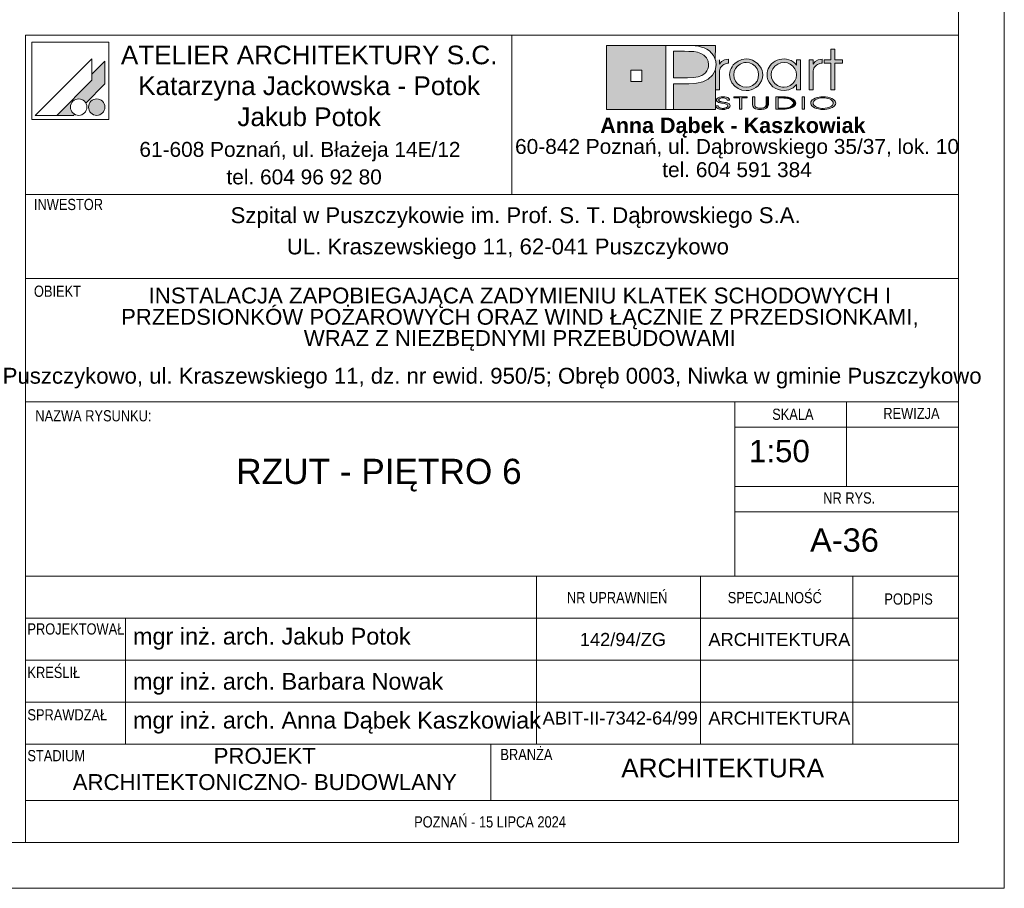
# Paper-space layout 'A-36 RZUT - PIĘTRO 6' of a CAD drawing. Header units: millimetres. Extents: x 0 to 800, y 0 to 500.
# Tile 8 of 17: x 694 to 800, y 0 to 93. Entities that reach past the tile are written whole.
import ezdxf

# ---------------------------------------------------------------- set-up
doc = ezdxf.new("R2010")
doc.units = ezdxf.units.MM
doc.header["$MEASUREMENT"] = 0
for name, color, linetype, lineweight, true_color in [('0_Nr_pióra__249', 7, 'Continuous', 5, 0x191919), ('A_Arkusz_Nr_pióra__19', 7, 'Continuous', 5, 0x191919), ('A_Arkusz_Nr_pióra__255', 7, 'Continuous', 15, 0x242424)]:
    doc.layers.add(name, color=color, linetype=linetype, lineweight=lineweight, true_color=true_color)
doc.layers.add('A_Arkusz_Nr_pióra__1', color=7, linetype='Continuous', lineweight=20)
doc.styles.add('STYL_AUTOMATYCZNY_1', font='arial.ttf')
doc.styles.add('STYL_AUTOMATYCZNY_2', font='ARIALN.TTF')
doc.styles.add('STYL_AUTOMATYCZNY_3', font='arial.ttf')

psp = doc.layouts.new('A-36 RZUT - PIĘTRO 6')

# ---------------------------------------------------------------- hatches: boundary and pattern name
at = {"layer": 'A_Arkusz_Nr_pióra__19', "linetype": 'Continuous', "lineweight": 0, "true_color": 0x131313}
h = psp.add_hatch(color=250, dxfattribs=at)
h.paths.add_polyline_path([(757.36, 90.34), (763.71, 90.34), (763.71, 83.46), (757.36, 83.46)])
h.paths.add_polyline_path([(759.96, 87.69), (761.15, 87.69), (761.15, 86.49), (759.96, 86.49)], flags=0)
for points in [[(766.17, 89.71), (765.71, 89.72), (764.53, 89.72), (764.53, 86.86), (766.06, 86.86), (766.69, 86.89), (767.19, 86.98), (767.59, 87.13), (767.79, 87.26), (767.96, 87.42), (768.11, 87.61), (768.21, 87.83), (768.28, 88.05), (768.3, 88.28), (768.24, 88.67), (768.07, 89), (767.78, 89.3), (767.48, 89.48), (767.12, 89.62), (766.71, 89.69), (766.5, 89.71)], [(769.03, 90.34), (769.02, 88.83), (768.99, 88.95), (768.83, 89.25), (768.63, 89.52), (768.39, 89.75), (768.11, 89.94), (767.83, 90.07), (767.54, 90.17), (767.23, 90.25), (766.87, 90.3), (766.07, 90.33), (766.02, 90.34)], [(764.53, 83.46), (769.03, 83.46), (769.03, 87.7), (768.73, 87.14), (768.24, 86.71), (767.69, 86.45), (767.02, 86.29), (766.24, 86.24), (764.53, 86.24)]]:
    psp.add_hatch(color=250, dxfattribs=at).paths.add_polyline_path(points)
at = {"layer": 'A_Arkusz_Nr_pióra__19', "linetype": 'Continuous', "lineweight": 5, "true_color": 0x191919}
for points in [[(781.85, 85.58), (781.41, 85.58), (781.41, 88.44), (780.7, 88.44), (780.7, 88.81), (781.41, 88.81), (781.41, 89.94), (781.85, 89.94), (781.85, 88.81), (782.66, 88.81), (782.66, 88.44), (781.85, 88.44)], [(703.6, 88.67), (702.2, 87.26), (702.2, 86.61), (698.43, 82.85), (700.24, 82.85), (700.35, 82.96), (700.22, 83.05), (700.11, 83.16), (700.02, 83.29), (699.96, 83.43), (699.92, 83.58), (699.91, 83.73), (699.92, 83.88), (699.96, 84.03), (700.02, 84.17), (700.11, 84.3), (700.22, 84.4), (700.35, 84.49), (700.49, 84.56), (700.64, 84.6), (700.79, 84.61), (700.94, 84.6), (701.09, 84.56), (701.23, 84.49), (701.36, 84.4), (701.46, 84.3), (701.56, 84.16), (703.6, 86.21), (703.6, 86.51)], [(703.6, 86.21), (703.6, 88.67), (702.2, 87.26), (702.2, 86.61), (698.43, 82.85), (700.24, 82.85), (700.35, 82.96, -1.314777), (701.56, 84.16)], [(769.46, 88.83), (769.02, 88.83), (769.02, 85.58), (769.48, 85.58), (769.49, 87.54, -0.145311), (769.61, 87.99, -0.140329), (770.1, 88.38), (770.45, 88.45), (770.45, 88.88), (770.01, 88.81), (769.68, 88.63), (769.46, 88.34)], [(770.56, 87.22), (770.58, 87.43), (770.63, 87.65), (770.71, 87.86), (770.82, 88.06), (770.95, 88.25), (771.11, 88.41), (771.48, 88.67), (771.88, 88.83), (772.33, 88.89), (772.35, 88.89), (772.33, 88.52), (772.17, 88.5), (772, 88.47), (771.83, 88.41), (771.67, 88.34), (771.53, 88.24), (771.39, 88.13), (771.17, 87.86), (771.04, 87.55), (771, 87.2), (771.04, 86.84), (771.18, 86.52), (771.4, 86.24), (771.68, 86.04), (771.99, 85.91), (772.17, 85.89), (772.15, 85.52), (771.88, 85.55), (771.47, 85.71), (771.11, 85.97), (770.8, 86.33), (770.62, 86.75)], [(772.33, 88.52), (772.68, 88.47), (773, 88.33), (773.29, 88.11), (773.5, 87.85), (773.62, 87.55), (773.67, 87.21), (773.64, 86.96), (774.05, 86.8), (774.07, 86.87), (774.1, 87.2), (774.08, 87.43), (774.03, 87.67), (773.93, 87.91), (773.77, 88.17), (773.56, 88.4), (773.3, 88.6), (773, 88.76), (772.68, 88.85), (772.35, 88.89)], [(780.14, 88.38), (780.05, 88.34), (779.97, 88.29), (779.87, 88.23), (779.76, 88.12), (779.67, 88.01), (779.6, 87.9), (779.56, 87.78), (779.53, 87.63), (779.52, 87.46), (779.52, 85.58), (779.07, 85.58), (779.07, 88.81), (779.5, 88.81), (779.5, 88.34), (779.72, 88.63), (780.05, 88.81), (780.49, 88.88), (780.49, 88.45), (780.36, 88.43), (780.24, 88.41)], [(772.86, 85.58), (772.6, 85.52), (772.33, 85.5), (772.15, 85.52), (772.17, 85.89), (772.34, 85.87), (772.69, 85.91), (773, 86.04), (773.28, 86.26), (773.5, 86.53), (773.62, 86.85), (773.64, 86.96), (774.05, 86.8), (773.97, 86.56), (773.8, 86.26), (773.61, 86.03), (773.38, 85.84), (773.12, 85.68)], [(702.36, 84.53), (703.02, 82.9, -0.39153), (701.92, 83.36, -0.418968)], [(702.36, 84.53), (703.02, 82.9, 0.455663), (703.49, 84.15, 0.390402)], [(770.29, 84.49), (770.55, 84.49), (770.53, 84.59), (770.47, 84.67), (770.35, 84.75), (770.21, 84.81), (770.04, 84.84), (769.85, 84.85), (769.66, 84.84), (769.49, 84.8), (769.34, 84.74), (769.23, 84.67), (769.16, 84.59), (769.14, 84.5), (769.16, 84.4), (769.22, 84.33), (769.32, 84.26), (769.4, 84.22), (769.47, 84.2), (769.53, 84.19), (769.65, 84.16), (769.76, 84.15), (769.88, 84.13), (769.99, 84.11), (770.07, 84.09), (770.15, 84.07), (770.16, 84.22), (770.04, 84.24), (769.88, 84.26), (769.69, 84.3), (769.6, 84.32), (769.52, 84.35), (769.45, 84.39), (769.41, 84.44), (769.4, 84.5), (769.42, 84.57), (769.46, 84.62), (769.54, 84.67), (769.62, 84.7), (769.72, 84.73), (769.81, 84.73), (769.9, 84.73), (769.99, 84.72), (770.07, 84.7), (770.15, 84.67), (770.22, 84.62), (770.27, 84.56)], [(771.85, 83.5), (771.6, 83.5), (771.6, 84.71), (771.02, 84.71), (771.02, 84.83), (772.43, 84.83), (772.43, 84.71), (771.85, 84.71)], [(774.45, 83.6), (774.36, 83.56), (774.25, 83.52), (774.12, 83.5), (773.99, 83.48), (773.86, 83.48), (773.67, 83.49), (773.5, 83.52), (773.34, 83.56), (773.15, 83.67), (773.03, 83.82), (773, 84), (773, 84.83), (773.25, 84.83), (773.25, 84), (773.26, 83.9), (773.31, 83.81), (773.37, 83.74, 0.154269), (773.86, 83.61, 0.149724), (774.34, 83.73), (774.41, 83.81)], [(774.41, 83.81), (774.45, 83.9), (774.46, 84), (774.46, 84.83), (774.72, 84.83), (774.72, 84), (774.7, 83.86), (774.63, 83.74), (774.53, 83.65), (774.45, 83.6)], [(775.76, 83.62), (776.04, 83.62), (776.04, 83.5), (775.51, 83.5), (775.51, 84.83), (776.04, 84.83), (776.04, 84.71), (775.76, 84.71)], [(776.23, 84.83), (776.55, 84.82), (776.75, 84.79), (776.75, 84.66), (776.59, 84.68), (776.38, 84.7), (776.13, 84.71), (776.04, 84.71), (776.04, 84.83)], [(777.07, 84.72), (777.23, 84.65), (777.36, 84.58), (777.48, 84.49), (777.57, 84.38), (777.62, 84.27), (777.64, 84.16), (777.61, 84.02), (777.53, 83.89), (777.39, 83.77), (777.25, 83.68), (777.09, 83.62), (776.92, 83.57), (776.74, 83.53), (776.74, 83.67), (776.88, 83.7), (777.07, 83.77), (777.22, 83.87), (777.31, 83.96), (777.37, 84.06), (777.39, 84.17), (777.37, 84.28), (777.3, 84.38), (777.21, 84.47), (777.08, 84.55), (776.93, 84.61), (776.75, 84.66), (776.75, 84.79), (776.83, 84.78)], [(778.57, 83.5), (778.32, 83.5), (778.32, 84.83), (778.57, 84.83)], [(769.33, 83.87), (769.06, 83.87), (769.08, 83.79), (769.13, 83.71), (769.2, 83.64), (769.28, 83.59), (769.36, 83.56), (769.43, 83.54), (769.48, 83.52), (769.61, 83.49), (769.74, 83.48), (769.82, 83.49), (769.9, 83.48), (770.05, 83.49), (770.24, 83.53), (770.41, 83.6), (770.52, 83.68), (770.59, 83.77), (770.62, 83.87), (770.61, 83.92), (770.58, 83.98), (770.55, 84.03), (770.49, 84.08), (770.44, 84.12), (770.35, 84.16), (770.3, 84.18), (770.2, 84.21), (770.16, 84.22), (770.15, 84.07), (770.19, 84.05), (770.29, 84), (770.34, 83.93), (770.36, 83.86), (770.35, 83.8), (770.31, 83.74), (770.23, 83.68), (770.17, 83.65), (770.11, 83.64), (770.02, 83.61), (769.94, 83.6), (769.87, 83.6), (769.8, 83.6), (769.71, 83.61), (769.63, 83.62), (769.56, 83.64), (769.49, 83.67), (769.45, 83.7), (769.39, 83.74), (769.35, 83.8)], [(776.74, 83.53), (776.72, 83.53), (776.5, 83.51), (776.25, 83.5), (776.04, 83.5), (776.04, 83.62), (776.13, 83.62), (776.28, 83.62), (776.45, 83.63), (776.53, 83.63), (776.66, 83.65), (776.74, 83.67)]]:
    psp.add_hatch(color=250, dxfattribs=at).paths.add_polyline_path(points)
h = psp.add_hatch(color=250, dxfattribs=at)
h.paths.add_polyline_path([(777.73, 86.15), (777.36, 85.79), (776.91, 85.57), (776.39, 85.5), (776.06, 85.53), (775.75, 85.61), (775.44, 85.75), (775.18, 85.92), (774.96, 86.14), (774.78, 86.41), (774.66, 86.67), (774.59, 86.93), (774.57, 87.2), (774.58, 87.41), (774.63, 87.61), (774.7, 87.82), (774.79, 88.02), (774.91, 88.19), (775.05, 88.36), (775.24, 88.52), (775.44, 88.65), (775.67, 88.76), (775.91, 88.83), (776.15, 88.87), (776.4, 88.89), (776.67, 88.87), (776.92, 88.81), (777.15, 88.72), (777.37, 88.59), (777.56, 88.43), (777.73, 88.24), (777.73, 88.51), (777.73, 88.81), (778.17, 88.81), (778.17, 87.53), (778.17, 85.58), (777.73, 85.58), (777.73, 85.83)])
h.paths.add_polyline_path([(775.81, 88.38, 0.471077), (775.22, 86.5, 0.494724), (777.4, 86.34, 0.387258), (777.36, 88.1, 0.314042)], flags=0)
h = psp.add_hatch(color=250, dxfattribs=at)
h.paths.add_polyline_path([(780.59, 84.85, 0.130991), (779.56, 84.6, 0.250658), (779.25, 84.17, 0.250617), (779.5, 83.77, 0.141351), (780.59, 83.48, 0.117723), (781.58, 83.7, 0.245905), (781.93, 84.16, 0.237366), (781.68, 84.56, 0.143887)])
h.paths.add_polyline_path([(780.59, 84.73, 0.128597), (779.81, 84.56), (779.72, 84.5), (779.65, 84.45), (779.58, 84.37), (779.54, 84.31), (779.51, 84.24), (779.5, 84.17), (779.53, 84.03), (779.62, 83.91), (779.78, 83.79, 0.126974), (780.59, 83.6, 0.113214), (781.35, 83.76), (781.49, 83.86), (781.58, 83.93), (781.63, 84.01), (781.66, 84.08), (781.67, 84.16), (781.65, 84.26), (781.6, 84.36), (781.52, 84.45), (781.39, 84.55, 0.11716)], flags=0)

# ---------------------------------------------------------------- linework, layer by layer
at = {"layer": '0_Nr_pióra__249', "color": 250, "linetype": 'Continuous', "lineweight": 5, "true_color": 0x191919}
for p, q in [((695.75, 90.68), (695.75, 82.41)), ((704.01, 90.68), (695.75, 90.68)), ((704.01, 90.68), (704.01, 82.41)), ((757.36, 90.34), (769.03, 90.34)), ((757.36, 83.46), (757.36, 90.34)), ((763.71, 83.46), (763.71, 90.34)), ((763.71, 90.34), (765.99, 90.34)), ((764.53, 89.72), (764.53, 86.86)), ((765.71, 89.72), (764.53, 89.72)), ((766.17, 89.71), (765.71, 89.72)), ((765.99, 90.34), (766.46, 90.33)), ((766.5, 89.71), (766.17, 89.71)), ((766.46, 90.33), (766.87, 90.3)), ((766.87, 90.3), (767.23, 90.25)), ((767.23, 90.25), (767.54, 90.17)), ((767.54, 90.17), (767.83, 90.07)), ((767.83, 90.07), (768.11, 89.94)), ((768.11, 89.94), (768.39, 89.75)), ((768.39, 89.75), (768.63, 89.52)), ((769.03, 90.34), (769.02, 88.81)), ((781.41, 88.81), (781.41, 89.94)), ((781.41, 89.94), (781.85, 89.94)), ((781.85, 89.94), (781.85, 88.81)), ((702.2, 88.91), (696.13, 82.85)), ((702.2, 88.91), (702.2, 86.61)), ((703.6, 88.67), (702.2, 87.26)), ((703.6, 88.67), (703.6, 86.51)), ((766.71, 89.69), (766.5, 89.71)), ((767.12, 89.62), (766.71, 89.69)), ((767.48, 89.48), (767.12, 89.62)), ((767.79, 89.29), (767.48, 89.48)), ((768.07, 89), (767.79, 89.29)), ((768.24, 88.67), (768.07, 89)), ((768.3, 88.28), (768.24, 88.67)), ((768.63, 89.52), (768.83, 89.25)), ((768.83, 89.25), (768.99, 88.95)), ((768.99, 88.95), (769.08, 88.62)), ((769.46, 88.81), (769.46, 88.34)), ((769.68, 88.63), (770.01, 88.81)), ((770.01, 88.81), (770.45, 88.88)), ((770.45, 88.88), (770.45, 88.45)), ((771.11, 88.41), (771.48, 88.67)), ((771.48, 88.67), (771.88, 88.83)), ((771.88, 88.83), (772.33, 88.89)), ((772.33, 88.89), (772.67, 88.86)), ((772.67, 88.86), (773, 88.76)), ((773, 88.76), (773.3, 88.6)), ((775.44, 88.65), (775.67, 88.76)), ((775.67, 88.76), (775.91, 88.83)), ((775.91, 88.83), (776.15, 88.87)), ((776.15, 88.87), (776.4, 88.89)), ((776.4, 88.89), (776.67, 88.87)), ((776.67, 88.87), (776.92, 88.81)), ((776.92, 88.81), (777.15, 88.72)), ((777.15, 88.72), (777.37, 88.59)), ((777.73, 88.24), (777.73, 88.81)), ((777.73, 88.81), (778.17, 88.81)), ((778.17, 88.81), (778.17, 85.58)), ((779.07, 85.58), (779.07, 88.81)), ((779.07, 88.81), (779.5, 88.81)), ((779.5, 88.81), (779.5, 88.34)), ((779.72, 88.63), (780.05, 88.81)), ((780.05, 88.81), (780.49, 88.88)), ((780.49, 88.88), (780.49, 88.45)), ((780.7, 88.44), (780.7, 88.81)), ((780.7, 88.81), (781.41, 88.81)), ((781.85, 88.81), (782.66, 88.81)), ((782.66, 88.81), (782.66, 88.44)), ((759.96, 87.69), (761.15, 87.69)), ((759.96, 87.69), (761.15, 87.69)), ((759.96, 86.49), (759.96, 87.69)), ((761.15, 87.69), (761.15, 86.49)), ((761.15, 87.69), (761.15, 86.49)), ((767.96, 87.42), (768.11, 87.61)), ((768.11, 87.61), (768.21, 87.83)), ((768.21, 87.83), (768.28, 88.05)), ((768.28, 88.05), (768.3, 88.28)), ((769.02, 87.66), (768.73, 87.14)), ((769.12, 88.27), (769.02, 87.66)), ((769.03, 87.67), (769.03, 83.46)), ((769.08, 88.62), (769.12, 88.27)), ((769.46, 88.34), (769.68, 88.63)), ((769.49, 87.63), (769.48, 87.46)), ((769.52, 87.78), (769.49, 87.63)), ((769.56, 87.9), (769.52, 87.78)), ((769.63, 88.01), (769.56, 87.9)), ((769.72, 88.12), (769.63, 88.01)), ((769.83, 88.23), (769.72, 88.12)), ((769.92, 88.29), (769.83, 88.23)), ((770.01, 88.34), (769.92, 88.29)), ((770.1, 88.38), (770.01, 88.34)), ((770.2, 88.41), (770.1, 88.38)), ((770.32, 88.43), (770.2, 88.41)), ((770.45, 88.45), (770.32, 88.43)), ((770.58, 87.43), (770.63, 87.65)), ((770.63, 87.65), (770.71, 87.86)), ((770.71, 87.86), (770.82, 88.06)), ((770.82, 88.06), (770.95, 88.25)), ((770.95, 88.25), (771.11, 88.41)), ((771.17, 87.86), (771.04, 87.55)), ((771.39, 88.13), (771.17, 87.86)), ((771.53, 88.24), (771.39, 88.13)), ((771.67, 88.34), (771.53, 88.24)), ((771.83, 88.41), (771.67, 88.34)), ((772, 88.47), (771.83, 88.41)), ((772.17, 88.5), (772, 88.47)), ((772.34, 88.52), (772.17, 88.5)), ((772.68, 88.47), (772.34, 88.52)), ((773, 88.33), (772.68, 88.47)), ((773.29, 88.11), (773, 88.33)), ((773.5, 87.85), (773.29, 88.11)), ((773.3, 88.6), (773.56, 88.4)), ((773.62, 87.55), (773.5, 87.85)), ((773.56, 88.4), (773.77, 88.17)), ((773.77, 88.17), (773.94, 87.9)), ((773.94, 87.9), (774.03, 87.67)), ((774.03, 87.67), (774.08, 87.43)), ((774.58, 87.41), (774.63, 87.61)), ((774.63, 87.61), (774.7, 87.82)), ((774.7, 87.82), (774.79, 88.02)), ((774.79, 88.02), (774.91, 88.19)), ((774.91, 88.19), (775.05, 88.36)), ((775.05, 88.36), (775.24, 88.52)), ((775.19, 87.85), (775.05, 87.55)), ((775.41, 88.12), (775.19, 87.85)), ((775.24, 88.52), (775.44, 88.65)), ((775.71, 88.34), (775.41, 88.12)), ((776.03, 88.47), (775.71, 88.34)), ((776.39, 88.52), (776.03, 88.47)), ((776.75, 88.47), (776.39, 88.52)), ((777.06, 88.34), (776.75, 88.47)), ((777.34, 88.12), (777.06, 88.34)), ((777.56, 87.85), (777.34, 88.12)), ((777.37, 88.59), (777.56, 88.43)), ((777.56, 88.43), (777.73, 88.24)), ((777.69, 87.54), (777.56, 87.85)), ((779.5, 88.34), (779.72, 88.63)), ((779.53, 87.63), (779.52, 87.46)), ((779.56, 87.78), (779.53, 87.63)), ((779.6, 87.9), (779.56, 87.78)), ((779.67, 88.01), (779.6, 87.9)), ((779.76, 88.12), (779.67, 88.01)), ((779.87, 88.23), (779.76, 88.12)), ((779.97, 88.29), (779.87, 88.23)), ((780.05, 88.34), (779.97, 88.29)), ((780.14, 88.38), (780.05, 88.34)), ((780.24, 88.41), (780.14, 88.38)), ((780.36, 88.43), (780.24, 88.41)), ((780.49, 88.45), (780.36, 88.43)), ((781.41, 88.44), (780.7, 88.44)), ((781.41, 85.58), (781.41, 88.44)), ((782.66, 88.44), (781.85, 88.44)), ((781.85, 88.44), (781.85, 85.58)), ((702.2, 86.61), (698.43, 82.85)), ((764.53, 86.86), (766.06, 86.86)), ((766.06, 86.86), (766.69, 86.89)), ((766.69, 86.89), (767.19, 86.98)), ((767.19, 86.98), (767.59, 87.13)), ((767.59, 87.13), (767.79, 87.26)), ((768.24, 86.71), (767.69, 86.45)), ((767.79, 87.26), (767.96, 87.42)), ((768.73, 87.14), (768.24, 86.71)), ((769.48, 87.46), (769.48, 85.58)), ((770.56, 87.22), (770.58, 87.43)), ((770.62, 86.75), (770.56, 87.22)), ((770.8, 86.33), (770.62, 86.75)), ((771.04, 87.55), (771, 87.2)), ((771, 87.2), (771.04, 86.84)), ((771.04, 86.84), (771.18, 86.52)), ((773.5, 86.53), (773.62, 86.85)), ((773.67, 87.21), (773.62, 87.55)), ((773.62, 86.85), (773.67, 87.21)), ((773.97, 86.56), (773.8, 86.26)), ((774.07, 86.87), (773.97, 86.56)), ((774.1, 87.2), (774.07, 86.87)), ((774.08, 87.43), (774.1, 87.2)), ((774.57, 87.2), (774.58, 87.41)), ((774.59, 86.93), (774.57, 87.2)), ((774.66, 86.67), (774.59, 86.93)), ((774.78, 86.41), (774.66, 86.67)), ((775.05, 87.55), (775.01, 87.22)), ((775.01, 87.22), (775.05, 86.87)), ((775.05, 86.87), (775.18, 86.55)), ((775.18, 86.55), (775.4, 86.28)), ((777.56, 86.54), (777.69, 86.85)), ((777.73, 87.19), (777.69, 87.54)), ((777.69, 86.85), (777.73, 87.19)), ((779.52, 87.46), (779.52, 85.58)), ((703.6, 86.21), (701.56, 84.16)), ((703.6, 86.51), (703.6, 86.21)), ((761.15, 86.49), (759.96, 86.49)), ((764.53, 86.24), (764.53, 83.46)), ((766.19, 86.24), (764.53, 86.24)), ((767, 86.29), (766.19, 86.24)), ((767.69, 86.45), (767, 86.29)), ((769.48, 85.58), (769.02, 85.58)), ((771.11, 85.97), (770.8, 86.33)), ((771.47, 85.71), (771.11, 85.97)), ((771.18, 86.52), (771.4, 86.24)), ((771.4, 86.24), (771.68, 86.04)), ((771.88, 85.55), (771.47, 85.71)), ((771.68, 86.04), (771.99, 85.91)), ((772.33, 85.5), (771.88, 85.55)), ((771.99, 85.91), (772.34, 85.87)), ((772.6, 85.52), (772.33, 85.5)), ((772.34, 85.87), (772.69, 85.91)), ((772.86, 85.58), (772.6, 85.52)), ((772.69, 85.91), (773, 86.04)), ((773.12, 85.68), (772.86, 85.58)), ((773, 86.04), (773.28, 86.26)), ((773.38, 85.84), (773.12, 85.68)), ((773.28, 86.26), (773.5, 86.53)), ((773.61, 86.03), (773.38, 85.84)), ((773.8, 86.26), (773.61, 86.03)), ((774.96, 86.14), (774.78, 86.41)), ((775.18, 85.92), (774.96, 86.14)), ((775.44, 85.75), (775.18, 85.92)), ((775.4, 86.28), (775.53, 86.16)), ((775.75, 85.61), (775.44, 85.75)), ((775.53, 86.16), (775.68, 86.06)), ((775.68, 86.06), (775.85, 85.98)), ((776.06, 85.53), (775.75, 85.61)), ((775.85, 85.98), (776.03, 85.92)), ((776.03, 85.92), (776.21, 85.88)), ((776.39, 85.5), (776.06, 85.53)), ((776.21, 85.88), (776.39, 85.87)), ((776.39, 85.87), (776.74, 85.91)), ((776.91, 85.57), (776.39, 85.5)), ((776.74, 85.91), (777.06, 86.05)), ((777.36, 85.79), (776.91, 85.57)), ((777.06, 86.05), (777.34, 86.26)), ((777.34, 86.26), (777.56, 86.54)), ((777.73, 86.15), (777.36, 85.79)), ((777.73, 85.58), (777.73, 86.15)), ((778.17, 85.58), (777.73, 85.58)), ((779.52, 85.58), (779.07, 85.58)), ((781.85, 85.58), (781.41, 85.58)), ((769.14, 84.5), (769.16, 84.59)), ((769.16, 84.4), (769.14, 84.5)), ((769.16, 84.59), (769.23, 84.67)), ((769.23, 84.67), (769.34, 84.74)), ((769.34, 84.74), (769.49, 84.8)), ((769.41, 84.56), (769.4, 84.5)), ((769.4, 84.5), (769.41, 84.44)), ((769.46, 84.62), (769.41, 84.56)), ((769.41, 84.44), (769.45, 84.39)), ((769.54, 84.67), (769.46, 84.62)), ((769.49, 84.8), (769.66, 84.84)), ((769.62, 84.7), (769.54, 84.67)), ((769.72, 84.73), (769.62, 84.7)), ((769.66, 84.84), (769.85, 84.85)), ((769.83, 84.73), (769.72, 84.73)), ((769.95, 84.72), (769.83, 84.73)), ((769.85, 84.85), (770.04, 84.84)), ((770.06, 84.7), (769.95, 84.72)), ((770.04, 84.84), (770.21, 84.81)), ((770.15, 84.67), (770.06, 84.7)), ((770.22, 84.62), (770.15, 84.67)), ((770.21, 84.81), (770.35, 84.75)), ((770.27, 84.56), (770.22, 84.62)), ((770.29, 84.49), (770.27, 84.56)), ((770.55, 84.49), (770.29, 84.49)), ((770.35, 84.75), (770.47, 84.67)), ((770.47, 84.67), (770.53, 84.59)), ((770.53, 84.59), (770.55, 84.49)), ((771.02, 84.71), (771.02, 84.83)), ((771.02, 84.83), (772.43, 84.83)), ((771.6, 84.71), (771.02, 84.71)), ((771.6, 83.5), (771.6, 84.71)), ((772.43, 84.71), (771.85, 84.71)), ((771.85, 84.71), (771.85, 83.5)), ((772.43, 84.83), (772.43, 84.71)), ((773, 84.83), (773.25, 84.83)), ((773, 84), (773, 84.83)), ((773.25, 84.83), (773.25, 84)), ((774.46, 84), (774.46, 84.83)), ((774.46, 84.83), (774.72, 84.83)), ((774.72, 84.83), (774.72, 84)), ((775.51, 83.5), (775.51, 84.83)), ((775.51, 84.83), (776.04, 84.83)), ((775.51, 83.5), (775.51, 84.83)), ((775.51, 84.83), (776.23, 84.83)), ((776.04, 84.71), (775.76, 84.71)), ((775.76, 84.71), (775.76, 83.62)), ((776.13, 84.71), (775.76, 84.71)), ((775.76, 84.71), (775.76, 83.62)), ((776.04, 84.83), (776.04, 84.71)), ((776.38, 84.7), (776.13, 84.71)), ((776.23, 84.83), (776.55, 84.82)), ((776.59, 84.68), (776.38, 84.7)), ((776.55, 84.82), (776.83, 84.78)), ((776.77, 84.65), (776.59, 84.68)), ((776.93, 84.61), (776.77, 84.65)), ((776.83, 84.78), (777.07, 84.72)), ((777.07, 84.55), (776.93, 84.61)), ((777.07, 84.72), (777.23, 84.65)), ((777.2, 84.48), (777.07, 84.55)), ((777.3, 84.38), (777.2, 84.48)), ((777.23, 84.65), (777.36, 84.58)), ((777.36, 84.58), (777.48, 84.49)), ((777.48, 84.49), (777.57, 84.38)), ((778.32, 83.5), (778.32, 84.83)), ((778.32, 84.83), (778.57, 84.83)), ((778.32, 83.5), (778.32, 84.83)), ((778.32, 84.83), (778.57, 84.83)), ((778.57, 84.83), (778.57, 83.5)), ((778.57, 84.83), (778.57, 83.5)), ((779.33, 84.39), (779.42, 84.5)), ((779.42, 84.5), (779.56, 84.6)), ((779.56, 84.6), (779.73, 84.69)), ((779.64, 84.44), (779.58, 84.37)), ((779.72, 84.5), (779.64, 84.44)), ((779.81, 84.56), (779.72, 84.5)), ((779.73, 84.69), (779.93, 84.76)), ((780.04, 84.66), (779.81, 84.56)), ((779.93, 84.76), (780.14, 84.81)), ((780.3, 84.71), (780.04, 84.66)), ((780.14, 84.81), (780.35, 84.84)), ((780.59, 84.73), (780.3, 84.71)), ((780.35, 84.84), (780.59, 84.85)), ((780.59, 84.85), (780.85, 84.84)), ((780.76, 84.72), (780.59, 84.73)), ((780.93, 84.7), (780.76, 84.72)), ((780.85, 84.84), (781.1, 84.8)), ((781.09, 84.67), (780.93, 84.7)), ((781.26, 84.61), (781.09, 84.67)), ((781.1, 84.8), (781.34, 84.73)), ((781.4, 84.54), (781.26, 84.61)), ((781.34, 84.73), (781.53, 84.65)), ((781.52, 84.45), (781.4, 84.54)), ((781.6, 84.36), (781.52, 84.45)), ((781.53, 84.65), (781.68, 84.56)), ((781.68, 84.56), (781.8, 84.45)), ((781.8, 84.45), (781.87, 84.36)), ((769.03, 83.46), (757.36, 83.46)), ((764.53, 83.46), (763.71, 83.46)), ((769.08, 83.79), (769.06, 83.87)), ((769.06, 83.87), (769.33, 83.87)), ((769.13, 83.71), (769.08, 83.79)), ((769.2, 83.64), (769.13, 83.71)), ((769.22, 84.33), (769.16, 84.4)), ((769.28, 83.59), (769.2, 83.64)), ((769.32, 84.26), (769.22, 84.33)), ((769.37, 83.55), (769.28, 83.59)), ((769.37, 84.23), (769.32, 84.26)), ((769.33, 83.87), (769.35, 83.8)), ((769.35, 83.8), (769.39, 83.74)), ((769.43, 84.21), (769.37, 84.23)), ((769.48, 83.52), (769.37, 83.55)), ((769.39, 83.74), (769.45, 83.7)), ((769.5, 84.19), (769.43, 84.21)), ((769.45, 84.39), (769.52, 84.35)), ((769.45, 83.7), (769.5, 83.67)), ((769.59, 83.5), (769.48, 83.52)), ((769.58, 84.18), (769.5, 84.19)), ((769.5, 83.67), (769.56, 83.64)), ((769.52, 84.35), (769.6, 84.32)), ((769.56, 83.64), (769.63, 83.62)), ((769.68, 84.16), (769.58, 84.18)), ((769.72, 83.48), (769.59, 83.5)), ((769.6, 84.32), (769.73, 84.29)), ((769.63, 83.62), (769.7, 83.61)), ((769.8, 84.14), (769.68, 84.16)), ((769.7, 83.61), (769.77, 83.6)), ((769.84, 83.48), (769.72, 83.48)), ((769.73, 84.29), (769.89, 84.26)), ((769.77, 83.6), (769.85, 83.6)), ((769.96, 84.12), (769.8, 84.14)), ((770.05, 83.49), (769.84, 83.48)), ((769.85, 83.6), (769.92, 83.6)), ((769.89, 84.26), (770.03, 84.24)), ((769.92, 83.6), (769.98, 83.61)), ((770.09, 84.09), (769.96, 84.12)), ((769.98, 83.61), (770.05, 83.62)), ((770.03, 84.24), (770.13, 84.22)), ((770.05, 83.62), (770.12, 83.64)), ((770.24, 83.53), (770.05, 83.49)), ((770.19, 84.05), (770.09, 84.09)), ((770.12, 83.64), (770.18, 83.66)), ((770.13, 84.22), (770.2, 84.21)), ((770.18, 83.66), (770.23, 83.68)), ((770.29, 84), (770.19, 84.05)), ((770.2, 84.21), (770.25, 84.2)), ((770.23, 83.68), (770.3, 83.74)), ((770.41, 83.6), (770.24, 83.53)), ((770.25, 84.2), (770.31, 84.18)), ((770.34, 83.93), (770.29, 84)), ((770.3, 83.74), (770.35, 83.8)), ((770.31, 84.18), (770.36, 84.16)), ((770.36, 83.86), (770.34, 83.93)), ((770.35, 83.8), (770.36, 83.86)), ((770.36, 84.16), (770.44, 84.12)), ((770.52, 83.68), (770.41, 83.6)), ((770.44, 84.12), (770.5, 84.08)), ((770.5, 84.08), (770.55, 84.03)), ((770.59, 83.77), (770.52, 83.68)), ((770.55, 84.03), (770.59, 83.98)), ((770.59, 83.98), (770.61, 83.92)), ((770.62, 83.87), (770.59, 83.77)), ((770.61, 83.92), (770.62, 83.87)), ((771.85, 83.5), (771.6, 83.5)), ((773.03, 83.82), (773, 84)), ((773.15, 83.67), (773.03, 83.82)), ((773.34, 83.56), (773.15, 83.67)), ((773.25, 84), (773.26, 83.9)), ((773.26, 83.9), (773.31, 83.81)), ((773.31, 83.81), (773.38, 83.73)), ((773.5, 83.52), (773.34, 83.56)), ((773.38, 83.73), (773.43, 83.7)), ((773.43, 83.7), (773.5, 83.67)), ((773.5, 83.67), (773.58, 83.64)), ((773.67, 83.49), (773.5, 83.52)), ((773.58, 83.64), (773.67, 83.62)), ((773.67, 83.62), (773.76, 83.61)), ((773.86, 83.48), (773.67, 83.49)), ((773.76, 83.61), (773.86, 83.61)), ((773.86, 83.61), (773.95, 83.61)), ((773.99, 83.48), (773.86, 83.48)), ((773.95, 83.61), (774.04, 83.62)), ((774.12, 83.5), (773.99, 83.48)), ((774.04, 83.62), (774.13, 83.64)), ((774.25, 83.52), (774.12, 83.5)), ((774.13, 83.64), (774.21, 83.67)), ((774.21, 83.67), (774.28, 83.7)), ((774.36, 83.56), (774.25, 83.52)), ((774.28, 83.7), (774.34, 83.73)), ((774.34, 83.73), (774.41, 83.81)), ((774.45, 83.6), (774.36, 83.56)), ((774.41, 83.81), (774.45, 83.9)), ((774.45, 83.9), (774.46, 84)), ((774.53, 83.65), (774.45, 83.6)), ((774.63, 83.74), (774.53, 83.65)), ((774.7, 83.86), (774.63, 83.74)), ((774.72, 84), (774.7, 83.86)), ((776.04, 83.5), (775.51, 83.5)), ((776.25, 83.5), (775.51, 83.5)), ((775.76, 83.62), (776.04, 83.62)), ((775.76, 83.62), (776.13, 83.62)), ((776.04, 83.62), (776.04, 83.5)), ((776.13, 83.62), (776.35, 83.62)), ((776.5, 83.51), (776.25, 83.5)), ((776.35, 83.62), (776.53, 83.63)), ((776.72, 83.53), (776.5, 83.51)), ((776.53, 83.63), (776.68, 83.65)), ((776.68, 83.65), (776.89, 83.7)), ((776.92, 83.57), (776.72, 83.53)), ((776.89, 83.7), (777.07, 83.77)), ((777.09, 83.62), (776.92, 83.57)), ((777.07, 83.77), (777.22, 83.87)), ((777.25, 83.68), (777.09, 83.62)), ((777.22, 83.87), (777.31, 83.96)), ((777.39, 83.77), (777.25, 83.68)), ((777.37, 84.28), (777.3, 84.38)), ((777.31, 83.96), (777.37, 84.06)), ((777.39, 84.17), (777.37, 84.28)), ((777.37, 84.06), (777.39, 84.17)), ((777.53, 83.89), (777.39, 83.77)), ((777.61, 84.02), (777.53, 83.89)), ((777.57, 84.38), (777.62, 84.27)), ((777.64, 84.16), (777.61, 84.02)), ((777.62, 84.27), (777.64, 84.16)), ((778.57, 83.5), (778.32, 83.5)), ((778.57, 83.5), (778.32, 83.5)), ((779.25, 84.17), (779.27, 84.28)), ((779.26, 84.07), (779.25, 84.17)), ((779.31, 83.97), (779.26, 84.07)), ((779.27, 84.28), (779.33, 84.39)), ((779.38, 83.87), (779.31, 83.97)), ((779.5, 83.77), (779.38, 83.87)), ((779.51, 84.24), (779.5, 84.17)), ((779.5, 84.17), (779.53, 84.03)), ((779.65, 83.67), (779.5, 83.77)), ((779.54, 84.31), (779.51, 84.24)), ((779.53, 84.03), (779.62, 83.91)), ((779.58, 84.37), (779.54, 84.31)), ((779.62, 83.91), (779.77, 83.79)), ((779.84, 83.6), (779.65, 83.67)), ((779.77, 83.79), (779.88, 83.74)), ((780.07, 83.53), (779.84, 83.6)), ((779.88, 83.74), (780, 83.69)), ((780, 83.69), (780.13, 83.65)), ((780.33, 83.49), (780.07, 83.53)), ((780.13, 83.65), (780.28, 83.62)), ((780.28, 83.62), (780.43, 83.6)), ((780.59, 83.48), (780.33, 83.49)), ((780.43, 83.6), (780.59, 83.6)), ((780.59, 83.6), (780.81, 83.61)), ((780.78, 83.48), (780.59, 83.48)), ((780.97, 83.51), (780.78, 83.48)), ((780.81, 83.61), (781.01, 83.64)), ((781.15, 83.54), (780.97, 83.51)), ((781.01, 83.64), (781.2, 83.7)), ((781.31, 83.59), (781.15, 83.54)), ((781.2, 83.7), (781.35, 83.76)), ((781.45, 83.64), (781.31, 83.59)), ((781.35, 83.76), (781.48, 83.84)), ((781.58, 83.7), (781.45, 83.64)), ((781.48, 83.84), (781.58, 83.93)), ((781.58, 83.93), (781.63, 84.01)), ((781.77, 83.84), (781.58, 83.7)), ((781.65, 84.26), (781.6, 84.36)), ((781.63, 84.01), (781.66, 84.08)), ((781.67, 84.16), (781.65, 84.26)), ((781.66, 84.08), (781.67, 84.16)), ((781.89, 84), (781.77, 83.84)), ((781.87, 84.36), (781.91, 84.26)), ((781.93, 84.16), (781.89, 84)), ((781.91, 84.26), (781.93, 84.16)), ((695.75, 82.41), (704.01, 82.41)), ((696.13, 82.85), (700.24, 82.85)), ((700.35, 82.96), (700.24, 82.85))]:
    psp.add_line(p, q, dxfattribs=at)
for centre, start, end in [((700.79, 83.73), 0, 180), ((702.72, 83.73), 0, 180), ((700.79, 83.73), 180, 0), ((702.72, 83.73), 180, 0)]:
    psp.add_arc(centre, 0.882, start, end, dxfattribs=at)
at = {"layer": 'A_Arkusz_Nr_pióra__1', "color": 7, "linetype": 'Continuous', "lineweight": 20}
for p, q in [((795.1, 495.1), (795.1, 4.9)), ((795.1, 4.9), (29.9, 4.9))]:
    psp.add_line(p, q, dxfattribs=at)
at = {"layer": 'A_Arkusz_Nr_pióra__1', "color": 7, "linetype": 'Continuous', "lineweight": 20, "flags": 128}
psp.add_lwpolyline([(0, 500), (800, 500), (800, 0), (0, 0)], close=True, dxfattribs=at)
at = {"layer": 'A_Arkusz_Nr_pióra__255', "color": 250, "linetype": 'Continuous', "lineweight": 15, "true_color": 0x242424}
for p, q in [((695.1, 91.43), (795.1, 91.43)), ((695.1, 91.43), (695.1, 74.35)), ((747.22, 91.43), (747.22, 74.35)), ((695.1, 74.35), (795.1, 74.35)), ((695.1, 74.35), (695.1, 4.9)), ((795.1, 74.35), (695.1, 74.35)), ((695.1, 65.35), (795.1, 65.35)), ((695.1, 52.15), (795.1, 52.15)), ((771.1, 33.46), (771.1, 52.15)), ((783.1, 43.06), (783.1, 52.15)), ((771.1, 49.43), (795.1, 49.43)), ((771.1, 43.06), (795.1, 43.06)), ((771.1, 40.34), (795.1, 40.34)), ((695.1, 33.46), (795.1, 33.46)), ((749.85, 15.46), (749.85, 33.46)), ((767.43, 15.46), (767.43, 33.46)), ((783.75, 15.46), (783.75, 33.46)), ((695.1, 28.96), (795.1, 28.96)), ((705.8, 15.46), (705.8, 28.96)), ((695.1, 24.46), (795.1, 24.46)), ((695.1, 19.96), (795.1, 19.96)), ((705.8, 19.96), (795.1, 19.96)), ((695.1, 15.46), (794.96, 15.46)), ((709.1, 15.46), (795.1, 15.46)), ((744.96, 15.46), (744.96, 9.4)), ((695.1, 9.4), (795.1, 9.4)), ((695.1, 9.4), (795.1, 9.4))]:
    psp.add_line(p, q, dxfattribs=at)

# ---------------------------------------------------------------- texts
at = {"layer": 'A_Arkusz_Nr_pióra__19', "color": 250, "linetype": 'Continuous', "lineweight": 5, "true_color": 0x191919, "attachment_point": 5}
for s, insert, char_height, style in [('\\A1;{\\pqc;\\fArial|b0|i0|c238|p0;\\W1.000000;ATELIER ARCHITEKTURY S.C.}', (725.49, 89.31), 1.9999, 'STYL_AUTOMATYCZNY_1'), ('\\A1;{\\pqc;\\fArial|b0|i0|c238|p0;\\W1.000000;Katarzyna Jackowska - Potok}', (725.49, 85.72), 1.9999, 'STYL_AUTOMATYCZNY_1'), ('\\A1;{\\pqc;\\fArial|b0|i0|c238|p0;\\W1.000000;Jakub Potok}', (725.49, 82.68), 1.9999, 'STYL_AUTOMATYCZNY_1'), ('\\A1;{\\pqc;\\fArial|b1|i0|c238|p0;\\W1.000000;Anna Dąbek - Kaszkowiak}', (770.91, 81.53), 1.6499, 'STYL_AUTOMATYCZNY_3'), ('\\A1;{\\pqc;\\fArial|b0|i0|c238|p0;\\W1.000000;61-608 Poznań, ul. Błażeja 14E/12}', (724.5, 78.96), 1.5999, 'STYL_AUTOMATYCZNY_1'), ('\\A1;{\\pqc;\\fArial|b0|i0|c238|p0;\\W1.000000;tel. 604 96 92 80}', (724.95, 76.24), 1.5999, 'STYL_AUTOMATYCZNY_1')]:
    psp.add_mtext(s, dxfattribs=dict(at, insert=insert, char_height=char_height, style=style))
at = {"layer": 'A_Arkusz_Nr_pióra__19', "color": 250, "linetype": 'Continuous', "lineweight": 5, "true_color": 0x191919, "insert": (771.35, 78.26), "char_height": 1.59993, "attachment_point": 5, "line_spacing_factor": 0.931904, "style": 'STYL_AUTOMATYCZNY_1'}
psp.add_mtext('\\A1;{\\pqc;\\fArial|b0|i0|c238|p0;\\W1.000000;6\\fArial|b0|i0|c238|p0;\\W1.000000;0\\fArial|b0|i0|c238|p0;\\W1.000000;-\\fArial|b0|i0|c238|p0;\\W1.000000;842\\fArial|b0|i0|c238|p0;\\W1.000000; Poznań, ul. Dąbrowskiego \\fArial|b0|i0|c238|p0;\\W1.000000;35/37, lok. 10\\P\\pqc;\\fArial|b0|i0|c238|p0;\\W1.000000;tel. 604 591 384}', dxfattribs=at)
at = {"layer": 'A_Arkusz_Nr_pióra__255', "color": 250, "linetype": 'Continuous', "lineweight": 15, "true_color": 0x242424}
for s, insert, char_height, attachment_point, style in [('\\A1;{\\pql;\\fArial Narrow|b0|i0|c238|p0;\\W1.000000;INWESTOR}', (695.99, 73.29), 1.2, 4, 'STYL_AUTOMATYCZNY_2'), ('\\A1;{\\pql;\\fArial|b0|i0|c238|p0;\\W1.000000;Szpital w Puszczykowie im. Prof. S. T. Dąbrowskiego S.A.}', (717.07, 71.89), 1.7, 4, 'STYL_AUTOMATYCZNY_1'), ('\\A1;{\\pqc;\\fArial|b0|i0|c238|p0;\\W1.000000;UL. Kraszewskiego 11, 62-041 Puszczykowo}', (746.79, 68.54), 1.7, 5, 'STYL_AUTOMATYCZNY_1'), ('\\A1;{\\pql;\\fArial Narrow|b0|i0|c238|p0;\\W1.000000;OBIEKT}', (695.99, 63.99), 1.2, 4, 'STYL_AUTOMATYCZNY_2'), ('\\A1;{\\pql;\\fArial Narrow|b0|i0|c238|p0;\\W1.000000;NAZWA RYSUNKU:}', (696.14, 50.64), 1.2, 4, 'STYL_AUTOMATYCZNY_2'), ('\\A1;{\\pql;\\fArial Narrow|b0|i0|c238|p0;\\W1.000000;SKALA}', (775.12, 50.8), 1.2, 4, 'STYL_AUTOMATYCZNY_2'), ('\\A1;{\\pql;\\fArial Narrow|b0|i0|c238|p0;\\W1.000000;REWIZJA}', (787.03, 50.89), 1.2, 4, 'STYL_AUTOMATYCZNY_2'), ('\\A1;{\\pql;\\fArial|b0|i0|c238|p0;\\W1.000000;1:50}', (772.63, 46.85), 2.3999, 4, 'STYL_AUTOMATYCZNY_1'), ('\\A1;{\\pqc;\\fArial|b0|i0|c238|p0;\\W1.000000;RZUT - PIĘTRO 6}', (732.97, 44.28), 2.7, 5, 'STYL_AUTOMATYCZNY_1'), ('\\A1;{\\pql;\\fArial Narrow|b0|i0|c238|p0;\\W1.000000;NR RYS.}', (780.59, 41.83), 1.2, 4, 'STYL_AUTOMATYCZNY_2'), ('\\A1;{\\pqc;\\fArial|b0|i0|c238|p0;\\W1.000000;A-36}', (782.87, 37.31), 2.5, 5, 'STYL_AUTOMATYCZNY_1'), ('\\A1;{\\pql;\\fArial Narrow|b0|i0|c238|p0;\\W1.000000;NR UPRAWNIEŃ}', (753.12, 31.15), 1.2, 4, 'STYL_AUTOMATYCZNY_2'), ('\\A1;{\\pql;\\fArial Narrow|b0|i0|c238|p0;\\W1.000000;SPECJALNOŚĆ}', (770.36, 31.15), 1.2, 4, 'STYL_AUTOMATYCZNY_2'), ('\\A1;{\\pql;\\fArial Narrow|b0|i0|c238|p0;\\W1.000000;PODPIS}', (787.14, 31), 1.2, 4, 'STYL_AUTOMATYCZNY_2'), ('\\A1;{\\pql;\\fArial Narrow|b0|i0|c238|p0;\\W1.000000;PROJEKTOWAŁ}', (695.29, 27.79), 1.2, 4, 'STYL_AUTOMATYCZNY_2'), ('\\A1;{\\pql;\\fArial|b0|i0|c238|p0;\\W1.000000;mgr inż. arch. Jakub Potok}', (706.6, 26.75), 1.7999, 4, 'STYL_AUTOMATYCZNY_1'), ('\\A1;{\\pql;\\fArial|b0|i0|c238|p0;\\W1.000000;142/94/ZG}', (754.5, 26.66), 1.4, 4, 'STYL_AUTOMATYCZNY_1'), ('\\A1;{\\pql;\\fArial|b0|i0|c238|p0;\\W1.000000;ARCHITEKTURA}', (768.28, 26.66), 1.4, 4, 'STYL_AUTOMATYCZNY_1'), ('\\A1;{\\pql;\\fArial Narrow|b0|i0|c238|p0;\\W1.000000;KREŚLIŁ}', (695.29, 23.13), 1.2, 4, 'STYL_AUTOMATYCZNY_2'), ('\\A1;{\\pql;\\fArial|b0|i0|c238|p0;\\W1.000000;mgr inż. arch. Barbara Nowak}', (706.6, 21.92), 1.7999, 4, 'STYL_AUTOMATYCZNY_1'), ('\\A1;{\\pql;\\fArial Narrow|b0|i0|c238|p0;\\W1.000000;SPRAWDZAŁ}', (695.29, 18.59), 1.2, 4, 'STYL_AUTOMATYCZNY_2'), ('\\A1;{\\pql;\\fArial|b0|i0|c238|p0;\\W1.000000;mgr inż. arch. Anna Dąbek Kaszkowiak }', (706.6, 17.75), 1.7999, 4, 'STYL_AUTOMATYCZNY_1'), ('\\A1;{\\pql;\\fArial|b0|i0|c238|p0;\\W1.000000;ABIT-II-7342-64/99}', (750.51, 18.24), 1.4, 4, 'STYL_AUTOMATYCZNY_1'), ('\\A1;{\\pql;\\fArial|b0|i0|c238|p0;\\W1.000000;ARCHITEKTURA}', (768.28, 18.24), 1.4, 4, 'STYL_AUTOMATYCZNY_1'), ('\\A1;{\\pql;\\fArial Narrow|b0|i0|c238|p0;\\W1.000000;STADIUM}', (695.29, 14.21), 1.2, 4, 'STYL_AUTOMATYCZNY_2'), ('\\A1;{\\pql;\\fArial Narrow|b0|i0|c238|p0;\\W1.000000;BRANŻA}', (745.99, 14.34), 1.2, 4, 'STYL_AUTOMATYCZNY_2'), ('\\A1;{\\pqc;\\fArial|b0|i0|c238|p0;\\W1.000000;ARCHITEKTURA}', (769.81, 12.88), 2, 5, 'STYL_AUTOMATYCZNY_1'), ('\\A1;{\\pql;\\fArial Narrow|b0|i0|c238|p0;\\W1.000000;POZNAŃ - 15 LIPCA 202\\fArial Narrow|b0|i0|c238|p0;\\W1.000000;4}', (736.74, 7.11), 1.19995, 4, 'STYL_AUTOMATYCZNY_2')]:
    psp.add_mtext(s, dxfattribs=dict(at, insert=insert, char_height=char_height, attachment_point=attachment_point, style=style))
at = {"layer": 'A_Arkusz_Nr_pióra__255', "color": 250, "linetype": 'Continuous', "lineweight": 15, "true_color": 0x242424, "char_height": 1.7, "attachment_point": 5, "style": 'STYL_AUTOMATYCZNY_1'}
for s, insert, width, line_spacing_factor in [('\\A1;{\\pqc;\\fArial|b0|i0|c238|p0;\\W1.000000;INSTALACJA ZAPOBIEGAJĄCA ZADYMIENIU KLATEK SCHODOWYCH I PRZEDSIONKÓW POŻAROWYCH ORAZ WIND ŁĄCZNIE Z PRZEDSIONKAMI, WRAZ Z NIEZBĘDNYMI PRZEBUDOWAMI}', (748.07, 61), 92.1354, 0.804067), ('\\A1;{\\pqc;\\fArial|b0|i0|c238|p0;\\W1.000000;Puszczykowo, ul. Kraszewskiego 11, dz. nr ewid. 950/5; Obręb 0003, Niwka w gminie Puszczykowo}', (745.1, 54.68), 100.0009, 0.930913)]:
    psp.add_mtext(s, dxfattribs=dict(at, insert=insert, width=width, line_spacing_factor=line_spacing_factor))
at = {"layer": 'A_Arkusz_Nr_pióra__255', "color": 250, "linetype": 'Continuous', "lineweight": 15, "true_color": 0x242424, "insert": (720.73, 12.78), "char_height": 1.7, "attachment_point": 5, "line_spacing_factor": 0.99104, "style": 'STYL_AUTOMATYCZNY_1'}
psp.add_mtext('\\A1;{\\pqc;\\fArial|b0|i0|c238|p0;\\W1.000000;PROJEKT \\P\\pqc;\\fArial|b0|i0|c238|p0;\\W1.000000;ARCHITEKTONICZNO- BUDOWLANY}', dxfattribs=at)

doc.saveas('drawing.dxf')
